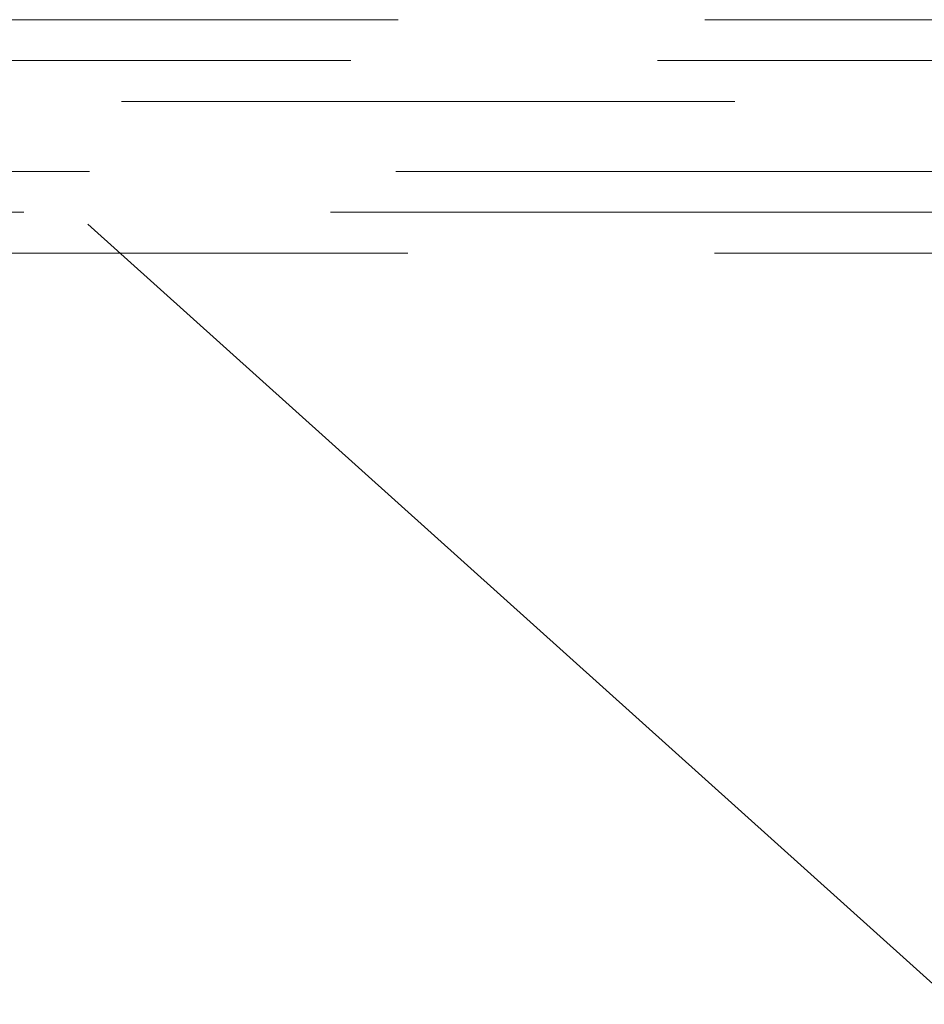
# Model space of a CAD drawing. Header units: millimetres. Extents: x -7237 to 20224, y 4737 to 43478.
# Tile 39 of 65: x 10890 to 11111, y 41871 to 42112. Entities that reach past the tile are written whole.
import ezdxf

# ---------------------------------------------------------------- set-up
doc = ezdxf.new("R2010")
doc.units = ezdxf.units.MM
doc.linetypes.add('ADSK_Штриховая_ш3 п1_5', pattern=[225, 150, -75])
doc.layers.add('A-DETL-____-MBND', color=5, linetype='ADSK_Штриховая_ш3 п1_5', lineweight=20)
doc.layers.add('P-PIPE-____-IDEN', color=2, linetype='Continuous', lineweight=20)

msp = doc.modelspace()

# ---------------------------------------------------------------- linework, layer by layer
at = {"layer": 'A-DETL-____-MBND', "color": 220}
for p, q in [((11432.57, 42112.05), (10689.95, 42112.05)), ((11421.05, 42102.05), (10832.05, 42102.05)), ((10689.95, 42092.05), (11437.05, 42092.05))]:
    msp.add_line(p, q, dxfattribs=at)
at = {"layer": 'A-DETL-____-MBND', "color": 150}
for p, q in [((11582.05, 42074.96), (10834.95, 42074.96)), ((11566.05, 42064.96), (10850.95, 42064.96)), ((10834.95, 42054.96), (11582.05, 42054.96))]:
    msp.add_line(p, q, dxfattribs=at)
at = {"layer": 'P-PIPE-____-IDEN'}
msp.add_line((10906.66, 42062.06), (11328.11, 41683.12), dxfattribs=at)

doc.saveas('drawing.dxf')
